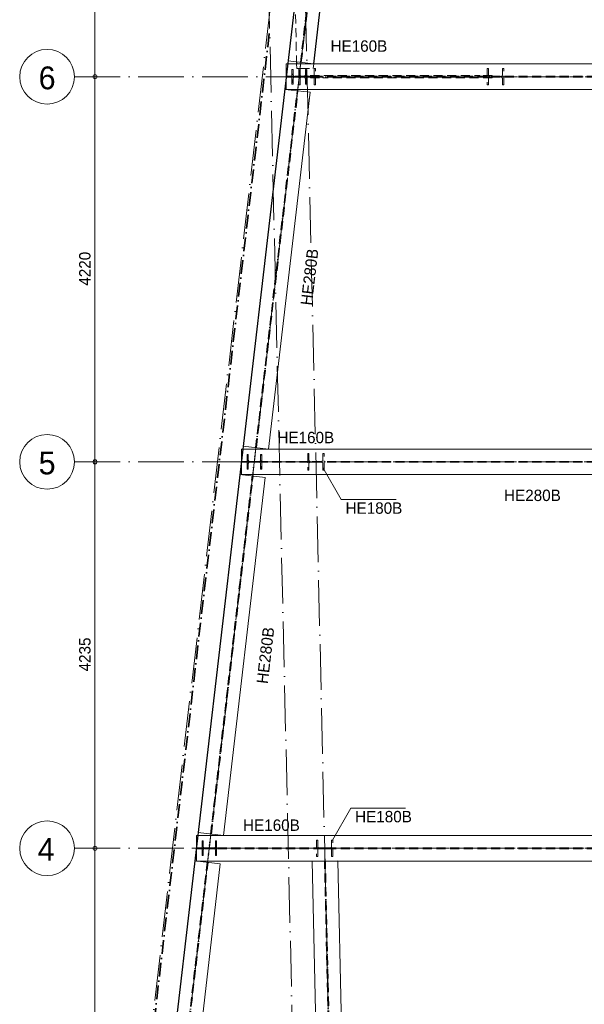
# Model space of a CAD drawing. Header units: millimetres. Extents: x 1146 to 81249, y 1106 to 40413.
# Tile 8 of 15: x 31605 to 37796, y 17635 to 28425. Entities that reach past the tile are written whole.
import ezdxf

# ---------------------------------------------------------------- set-up
doc = ezdxf.new("R2010")
doc.units = ezdxf.units.MM
for name, pattern in [('00_PBT_AFBR', [250, 150, -50, 0, -50]), ('00_PBT_HART', [240, 150, -30, 0, -30, 0, -30]), ('00_PBT_HID2', [150, 100, -50]), ('00_PBT_STRA', [1400, 500, -100, 0, -100, 500, -100, 0, -100])]:
    doc.linetypes.add(name, pattern=pattern)
for name, color, linetype, lineweight in [('A-____-____-DIMS', 211, 'Continuous', 13), ('A-____-____-DIMS-50', 211, 'Continuous', 13), ('A-DETL-____-OTLN', 90, 'Continuous', 13), ('A-FLOR-____-HDLN', 190, '00_PBT_HID2', 18), ('A-FLOR-____-OTLN', 192, 'Continuous', 25), ('S-BEAM-____-HDLN', 1, '00_PBT_HID2', 18), ('S-BEAM-____-IDEN', 2, 'Continuous', 18), ('S-BEAM-____-OTLN', 12, 'Continuous', 25), ('S-COLS-____-HDLN', 52, '00_PBT_HID2', 18), ('S-COLS-____-IDEN', 171, 'Continuous', 18), ('S-COLS-____-MCUT', 52, 'Continuous', 18), ('S-GRID-____-IDEN', 1, 'Continuous', 18), ('S-GRID-____-OTLN', 1, 'Continuous', 13)]:
    doc.layers.add(name, color=color, linetype=linetype, lineweight=lineweight)
doc.styles.add('PBT-Font', font='PBT-FONT.ttf', dxfattribs={"height": 250})
doc.styles.add('PBT-Font_1', font='PBT-FONT.ttf', dxfattribs={"height": 125})
doc.dimstyles.new('PBT_DIM_2_50mm_nk', dxfattribs={"dimscale": 304.8, "dimtxt": 125.344371, "dimasz": 0.147638, "dimexe": 0.246063, "dimexo": 0.0625, "dimgap": 0.032808, "dimtad": 1, "dimdec": 3, "dimrnd": 0.001, "dimdsep": 46, "dimtxsty": 'PBT-Font_1', "dimblk1": 'DOTBLANK', "dimblk2": 'DOTBLANK', "dimsah": 1, "dimcen": 0.09, "dimdle": 0.164042, "dimazin": 0, "dimtfac": 1, "dimtdec": 4, "dimtix": 1, "dimtmove": 0, "dimatfit": 3, "dimfxl": 0.246063, "dimfxlon": 1, "dimtvp": 1, "dimtolj": 1, "dimtzin": 0, "dimarcsym": 2})

# ---------------------------------------------------------------- blocks, each defined once
blk = doc.blocks.new('28_PBT_SF_stalen ligger_H-profiel_R24 - HE280B-1590946-01 bk ruwe vloer')
at = {"layer": 'S-BEAM-____-OTLN', "lineweight": 18}
for p, q in [((-2291, -140), (-2291, 140)), ((-2291, 140), (2274, 140)), ((2274, 140), (2274, -140))]:
    blk.add_line(p, q, dxfattribs=at)
at = {"layer": 'S-BEAM-____-OTLN', "linetype": '00_PBT_HID2', "lineweight": 13}
for p, q in [((2274, 5), (-2291, 5)), ((2274, -5), (-2291, -5))]:
    blk.add_line(p, q, dxfattribs=at)
at = {"layer": 'S-BEAM-____-OTLN', "linetype": '00_PBT_HART', "lineweight": 13}
for p, q in [((-2341, 0), (-2291, 0)), ((-2291, 0), (2274, 0)), ((2324, 0), (2274, 0))]:
    blk.add_line(p, q, dxfattribs=at)
blk = doc.blocks.new('21_PBT_SF_geveldrager_R24 - Geveldrager volgens leverancier terras-1652838-01 bk ruwe vloer')
at = {"layer": 'S-BEAM-____-OTLN', "linetype": '00_PBT_AFBR', "lineweight": 35}
blk.add_line((-8859, 261), (8832, 261), dxfattribs=at)
blk = doc.blocks.new('28_PBT_SF_stalen ligger_H-profiel_R24 - HE280B-1836553-01 bk ruwe vloer')
at = {"layer": 'S-BEAM-____-OTLN', "lineweight": 18}
for p, q in [((-2221, -140), (-2221, 140)), ((-2221, 140), (2216, 140)), ((2216, 140), (2216, -140)), ((2216, -140), (-2221, -140))]:
    blk.add_line(p, q, dxfattribs=at)
at = {"layer": 'S-BEAM-____-OTLN', "linetype": '00_PBT_HID2', "lineweight": 13}
for p, q in [((2216, 5), (-2221, 5)), ((2216, -5), (-2221, -5))]:
    blk.add_line(p, q, dxfattribs=at)
at = {"layer": 'S-BEAM-____-OTLN', "linetype": '00_PBT_HART', "lineweight": 13}
for p, q in [((-2271, 0), (-2221, 0)), ((-2221, 0), (2216, 0)), ((2266, 0), (2216, 0))]:
    blk.add_line(p, q, dxfattribs=at)
blk = doc.blocks.new('28_PBT_SF_stalen ligger_H-profiel_R24 - HE280B-1589499-01 bk ruwe vloer')
at = {"layer": 'S-BEAM-____-HDLN'}
for p, q in [((-9221, 5), (-9246, 5)), ((-9086, 5), (-9111, 5)), ((-9246, 0), (-9086, 0)), ((-9221, -5), (-9246, -5)), ((-9086, -5), (-9111, -5))]:
    blk.add_line(p, q, dxfattribs=at)
at = {"layer": 'S-BEAM-____-OTLN', "lineweight": 18}
for p, q in [((-9308, 0), (-9308, 140)), ((-9308, 140), (-2356, 140)), ((-9308, -140), (-9308, 0)), ((9308, -140), (-9308, -140))]:
    blk.add_line(p, q, dxfattribs=at)
at = {"layer": 'S-BEAM-____-OTLN', "linetype": '00_PBT_HID2', "lineweight": 13}
for p, q in [((-9246, 5), (-9308, 5)), ((-9111, 5), (-9221, 5)), ((-2526, 5), (-9086, 5)), ((-9246, -5), (-9308, -5)), ((-9111, -5), (-9221, -5)), ((-2526, -5), (-9086, -5))]:
    blk.add_line(p, q, dxfattribs=at)
at = {"layer": 'S-BEAM-____-OTLN', "linetype": '00_PBT_HART', "lineweight": 13}
for p, q in [((-9358, 0), (-9308, 0)), ((-9308, 0), (-9246, 0)), ((-9086, 0), (-2526, 0))]:
    blk.add_line(p, q, dxfattribs=at)
blk = doc.blocks.new('28_PBT_SF_stalen ligger_H-profiel_R24 - HE280B-1605273-01 bk ruwe vloer')
at = {"layer": 'S-BEAM-____-HDLN'}
for p, q in [((3127, 140), (3139, 140)), ((-3143, 5), (-3167, 5)), ((-3007, 5), (-3032, 5)), ((3084, 5), (3059, 5)), ((3219, 5), (3194, 5)), ((-3167, 0), (-3007, 0)), ((-3143, -5), (-3167, -5)), ((-3007, -5), (-3032, -5)), ((3059, 0), (3219, 0)), ((3084, -5), (3059, -5)), ((3219, -5), (3194, -5))]:
    blk.add_line(p, q, dxfattribs=at)
at = {"layer": 'S-BEAM-____-OTLN', "lineweight": 18}
for p, q in [((-3229, 0), (-3229, 140)), ((-3229, 140), (3127, 140)), ((3139, 140), (3229, 140)), ((-3229, -140), (-3229, 0)), ((3229, -140), (-3229, -140))]:
    blk.add_line(p, q, dxfattribs=at)
at = {"layer": 'S-BEAM-____-OTLN', "linetype": '00_PBT_HID2', "lineweight": 13}
for p, q in [((-3167, 5), (-3229, 5)), ((-3033, 5), (-3142, 5)), ((3059, 5), (-3007, 5)), ((3194, 5), (3084, 5)), ((3229, 5), (3219, 5)), ((-3167, -5), (-3229, -5)), ((-3033, -5), (-3142, -5)), ((3059, -5), (-3007, -5)), ((3194, -5), (3084, -5)), ((3229, -5), (3219, -5))]:
    blk.add_line(p, q, dxfattribs=at)
at = {"layer": 'S-BEAM-____-OTLN', "linetype": '00_PBT_HART', "lineweight": 13}
for p, q in [((-3279, 0), (-3229, 0)), ((-3229, 0), (-3167, 0)), ((-3007, 0), (3059, 0)), ((3219, 0), (3229, 0)), ((3279, 0), (3229, 0))]:
    blk.add_line(p, q, dxfattribs=at)
blk = doc.blocks.new('28_PBT_SF_stalen ligger_H-profiel_R24 - HE280B-1589714-01 bk ruwe vloer')
at = {"layer": 'S-BEAM-____-HDLN'}
for p, q in [((-8411, 5), (-8436, 5)), ((-8276, 5), (-8301, 5)), ((-8436, 0), (-8276, 0)), ((-8411, -5), (-8436, -5)), ((-8276, -5), (-8301, -5))]:
    blk.add_line(p, q, dxfattribs=at)
at = {"layer": 'S-BEAM-____-OTLN', "lineweight": 18}
for p, q in [((-8498, 0), (-8498, 140)), ((-8498, 140), (8498, 140)), ((-8498, -140), (-8498, 0)), ((-2622, -140), (-8498, -140))]:
    blk.add_line(p, q, dxfattribs=at)
at = {"layer": 'S-BEAM-____-OTLN', "linetype": '00_PBT_HID2', "lineweight": 13}
for p, q in [((-8436, 5), (-8498, 5)), ((-8301, 5), (-8411, 5)), ((-2702, 5), (-8276, 5)), ((-8436, -5), (-8498, -5)), ((-8301, -5), (-8411, -5)), ((-2702, -5), (-8276, -5))]:
    blk.add_line(p, q, dxfattribs=at)
at = {"layer": 'S-BEAM-____-OTLN', "linetype": '00_PBT_HART', "lineweight": 13}
for p, q in [((-8548, 0), (-8498, 0)), ((-8498, 0), (-8436, 0)), ((-8276, 0), (-2702, 0))]:
    blk.add_line(p, q, dxfattribs=at)
blk = doc.blocks.new('28_PBT_SF_stalen ligger_H-profiel_R24 - HE280B-1605275-01 bk ruwe vloer')
at = {"layer": 'S-BEAM-____-HDLN'}
for p, q in [((-2128, 0), (-2120, 0)), ((2128, 0), (2120, 0))]:
    blk.add_line(p, q, dxfattribs=at)
at = {"layer": 'S-BEAM-____-OTLN', "lineweight": 18}
for p, q in [((-1969, -140), (-1969, 140)), ((-1969, 140), (1967, 140)), ((1967, 140), (1967, -140))]:
    blk.add_line(p, q, dxfattribs=at)
at = {"layer": 'S-BEAM-____-OTLN', "linetype": '00_PBT_HID2', "lineweight": 13}
for p, q in [((1967, 5), (-1969, 5)), ((1967, -5), (-1969, -5))]:
    blk.add_line(p, q, dxfattribs=at)
at = {"layer": 'S-BEAM-____-OTLN', "linetype": '00_PBT_HART', "lineweight": 13}
for p, q in [((-2369, 0), (-2128, 0)), ((-2120, 0), (-1969, 0)), ((-1969, 0), (1967, 0)), ((2120, 0), (1967, 0)), ((2367, 0), (2128, 0))]:
    blk.add_line(p, q, dxfattribs=at)
blk = doc.blocks.new('28_PBT_SF_stalen ligger_H-profiel_R24 - HE280B-1590956-01 bk ruwe vloer')
at = {"layer": 'S-BEAM-____-HDLN'}
for p, q in [((-2136, 0), (-2128, 0)), ((2136, 0), (2128, 0))]:
    blk.add_line(p, q, dxfattribs=at)
at = {"layer": 'S-BEAM-____-OTLN', "lineweight": 18}
for p, q in [((-1976, -140), (-1976, 140)), ((-1976, 140), (1975, 140)), ((1975, 140), (1975, -140))]:
    blk.add_line(p, q, dxfattribs=at)
at = {"layer": 'S-BEAM-____-OTLN', "linetype": '00_PBT_HID2', "lineweight": 13}
for p, q in [((1975, 5), (-1976, 5)), ((1975, -5), (-1976, -5))]:
    blk.add_line(p, q, dxfattribs=at)
at = {"layer": 'S-BEAM-____-OTLN', "linetype": '00_PBT_HART', "lineweight": 13}
for p, q in [((-2376, 0), (-2136, 0)), ((-2128, 0), (-1976, 0)), ((-1976, 0), (1975, 0)), ((2128, 0), (1975, 0)), ((2375, 0), (2136, 0))]:
    blk.add_line(p, q, dxfattribs=at)
blk = doc.blocks.new('28_PBT_SF_stalen ligger_H-profiel_R24 - HE280B-1590961-01 bk ruwe vloer')
at = {"layer": 'S-BEAM-____-HDLN'}
for p, q in [((-2380, 0), (-2372, 0)), ((2390, 0), (2382, 0))]:
    blk.add_line(p, q, dxfattribs=at)
at = {"layer": 'S-BEAM-____-OTLN', "lineweight": 18}
for p, q in [((-2221, -140), (-2221, 140)), ((-2221, 140), (2219, 140)), ((2219, 140), (2219, -140))]:
    blk.add_line(p, q, dxfattribs=at)
at = {"layer": 'S-BEAM-____-OTLN', "linetype": '00_PBT_HID2', "lineweight": 13}
for p, q in [((2219, 5), (-2221, 5)), ((2219, -5), (-2221, -5))]:
    blk.add_line(p, q, dxfattribs=at)
at = {"layer": 'S-BEAM-____-OTLN', "linetype": '00_PBT_HART', "lineweight": 13}
for p, q in [((-2621, 0), (-2380, 0)), ((-2372, 0), (-2221, 0)), ((-2221, 0), (2219, 0)), ((2382, 0), (2219, 0)), ((2619, 0), (2390, 0))]:
    blk.add_line(p, q, dxfattribs=at)
blk = doc.blocks.new('28_PBT_SC_stalen kolom_H-profiel_R24 - HE160B-V23-01 bk ruwe vloer')
at = {"layer": 'S-COLS-____-HDLN', "linetype": 'Continuous', "lineweight": 13}
h = blk.add_hatch(dxfattribs=at)
h.set_pattern_fill('FP_23', color=256, style=0, pattern_type=2)
h.set_pattern_definition([(315, (-19345, 3279.43), (76.19995, 76.19995), []), (315, (-19345, 3214.66), (76.19995, 76.19995), []), (315, (-19345, 3210.85), (76.19995, 76.19995), []), (315, (-19345, 3207.04), (76.19995, 76.19995), []), (315, (-19345, 3203.23), (76.19995, 76.19995), []), (315, (-19345, 3199.42), (76.19995, 76.19995), []), (315, (-19345, 3195.61), (76.19995, 76.19995), []), (315, (-19345, 3191.8), (76.19995, 76.19995), [])])
h.paths.add_polyline_path([(-80, -67), (-80, -80), (80, -80), (80, -67), (19, -67), (8, -63), (4, -52), (4, 52), (8, 63), (19, 67), (80, 67), (80, 80), (-80, 80), (-80, 67), (-19, 67), (-8, 63), (-4, 52), (-4, -52), (-8, -63), (-19, -67), (-67, -67)])
at = {"layer": 'S-COLS-____-MCUT'}
for p, q in [((80, 80), (-80, 80)), ((-80, 80), (-80, 67)), ((-80, 67), (-19, 67)), ((-4, 52), (-4, -52)), ((4, -52), (4, 52)), ((19, 67), (80, 67)), ((80, 67), (80, 80)), ((-80, -67), (-80, -80)), ((-19, -67), (-80, -67)), ((-80, -80), (80, -80)), ((80, -67), (19, -67)), ((80, -80), (80, -67))]:
    blk.add_line(p, q, dxfattribs=at)
for centre, start, end in [((-19, 52), 0, 90), ((19, 52), 90, 180), ((-19, -52), 270, 0), ((19, -52), 180, 270)]:
    blk.add_arc(centre, 15, start, end, dxfattribs=at)
blk = doc.blocks.new('28_PBT_SC_stalen kolom_H-profiel_R24 - HE160B-V24-01 bk ruwe vloer')
at = {"layer": 'S-COLS-____-HDLN', "linetype": 'Continuous', "lineweight": 13}
h = blk.add_hatch(dxfattribs=at)
h.set_pattern_fill('FP_24', color=256, style=0, pattern_type=2)
h.set_pattern_definition([(315, (-23580, 3773.2), (76.19995, 76.19995), []), (315, (-23580, 3708.43), (76.19995, 76.19995), []), (315, (-23580, 3704.62), (76.19995, 76.19995), []), (315, (-23580, 3700.82), (76.19995, 76.19995), []), (315, (-23580, 3697), (76.19995, 76.19995), []), (315, (-23580, 3693.2), (76.19995, 76.19995), []), (315, (-23580, 3689.39), (76.19995, 76.19995), []), (315, (-23580, 3685.57), (76.19995, 76.19995), [])])
h.paths.add_polyline_path([(-80, 67), (-19, 67), (-8, 63), (-4, 52), (-4, -53), (-8, -63), (-19, -67), (-80, -67), (-80, -80), (80, -80), (80, -67), (19, -67), (8, -63), (4, -52), (4, 52), (8, 63), (19, 67), (80, 67), (80, 80), (-80, 80)])
at = {"layer": 'S-COLS-____-MCUT'}
for p, q in [((80, 80), (-80, 80)), ((-80, 80), (-80, 67)), ((-80, 67), (-19, 67)), ((-4, 52), (-4, -52)), ((4, -52), (4, 52)), ((19, 67), (80, 67)), ((80, 67), (80, 80)), ((-80, -67), (-80, -80)), ((-19, -67), (-80, -67)), ((-80, -80), (80, -80)), ((80, -67), (19, -67)), ((80, -80), (80, -67))]:
    blk.add_line(p, q, dxfattribs=at)
for centre, start, end in [((-19, 52), 0, 90), ((19, 52), 90, 180), ((-19, -52), 270, 0), ((19, -52), 180, 270)]:
    blk.add_arc(centre, 15, start, end, dxfattribs=at)
blk = doc.blocks.new('28_PBT_SC_stalen kolom_H-profiel_R24 - HE160B-V25-01 bk ruwe vloer')
at = {"layer": 'S-COLS-____-HDLN', "linetype": 'Continuous', "lineweight": 13}
h = blk.add_hatch(dxfattribs=at)
h.set_pattern_fill('FP_25', color=256, style=0, pattern_type=2)
h.set_pattern_definition([(315, (-27800, 4265.23), (76.19995, 76.19995), []), (315, (-27800, 4200.46), (76.19995, 76.19995), []), (315, (-27800, 4196.65), (76.19995, 76.19995), []), (315, (-27800, 4192.84), (76.19995, 76.19995), []), (315, (-27800, 4189.03), (76.19995, 76.19995), []), (315, (-27800, 4185.22), (76.19995, 76.19995), []), (315, (-27800, 4181.41), (76.19995, 76.19995), []), (315, (-27800, 4177.6), (76.19995, 76.19995), [])])
h.paths.add_polyline_path([(-80, 67), (-19, 67), (-8, 63), (-4, 52), (-4, -52), (-8, -63), (-19, -67), (-80, -67), (-80, -80), (80, -80), (80, -67), (19, -67), (8, -63), (4, -52), (4, 52), (8, 63), (19, 67), (80, 67), (80, 80), (-80, 80)])
at = {"layer": 'S-COLS-____-MCUT'}
for p, q in [((80, 80), (-80, 80)), ((-80, 80), (-80, 67)), ((-80, 67), (-19, 67)), ((-4, 52), (-4, -52)), ((4, -52), (4, 52)), ((19, 67), (80, 67)), ((80, 67), (80, 80)), ((-80, -67), (-80, -80)), ((-19, -67), (-80, -67)), ((-80, -80), (80, -80)), ((80, -67), (19, -67)), ((80, -80), (80, -67))]:
    blk.add_line(p, q, dxfattribs=at)
for centre, start, end in [((-19, 52), 0, 90), ((19, 52), 90, 180), ((-19, -52), 270, 0), ((19, -52), 180, 270)]:
    blk.add_arc(centre, 15, start, end, dxfattribs=at)
blk = doc.blocks.new('28_PBT_SC_stalen kolom_H-profiel_R24 - HE180B-V49-01 bk ruwe vloer')
at = {"layer": 'S-COLS-____-HDLN'}
for p, q in [((90, 90), (-90, 90)), ((-90, 90), (-90, 76)), ((-90, 76), (-19.25, 76)), ((-4.25, 61), (-4.25, -61)), ((4.25, -61), (4.25, 61)), ((19.25, 76), (90, 76)), ((90, 76), (90, 90)), ((-19.25, -76), (-90, -76)), ((-90, -76), (-90, -90)), ((-90, -90), (90, -90)), ((90, -76), (19.25, -76)), ((90, -90), (90, -76))]:
    blk.add_line(p, q, dxfattribs=at)
for centre, start, end in [((-19.25, 61), 20.390335, 90), ((-19.25, 61), 0, 19.397159), ((19.25, 61), 165, 180), ((19.25, 61), 160.602841, 165), ((19.25, 61), 150, 159.609665), ((19.25, 61), 90, 150), ((-19.25, -61), 270, 339.609665), ((-19.25, -61), 340.602841, 0), ((19.25, -61), 180, 195), ((19.25, -61), 195, 199.397159), ((19.25, -61), 200.390335, 210), ((19.25, -61), 210, 270)]:
    blk.add_arc(centre, 15, start, end, dxfattribs=at)
blk = doc.blocks.new('28_PBT_SC_stalen kolom_H-profiel_R24 - HE180B-V52-01 bk ruwe vloer')
at = {"layer": 'S-COLS-____-HDLN'}
for p, q in [((-22, 90), (-90, 90)), ((-90, 90), (-90, 76)), ((-90, 76), (-19, 76)), ((90, 90), (-21, 90)), ((-4, 61), (-4, 34)), ((-4, 34), (-4, -61)), ((4, 34), (4, 61)), ((4, -61), (4, 34)), ((19, 76), (90, 76)), ((90, 76), (90, 90)), ((-19, -76), (-90, -76)), ((-90, -76), (-90, -90)), ((-90, -90), (90, -90)), ((90, -76), (19, -76)), ((90, -90), (90, -76))]:
    blk.add_line(p, q, dxfattribs=at)
for centre, start, end in [((-19, 61), 20.3903, 90), ((-19, 61), 0, 19.3972), ((19, 61), 165, 180), ((19, 61), 150, 159.6097), ((19, 61), 160.6028, 165), ((19, 61), 90, 150), ((-19, -61), 270, 339.6097), ((-19, -61), 340.6028, 0), ((19, -61), 180, 195), ((19, -61), 195, 199.3972), ((19, -61), 200.3903, 210), ((19, -61), 210, 270)]:
    blk.add_arc(centre, 15, start, end, dxfattribs=at)
blk = doc.blocks.new('28_PBT_SF_stalen ligger_strip_R24 - windverband 12x150-1834332-01 bk ruwe vloer')
at = {"layer": 'S-BEAM-____-HDLN'}
for p, q in [((4387, 27800), (4387, 27788)), ((4387, 27788), (4523, 27788)), ((4523, 27788), (4523, 27800)), ((6382, 27788), (4523, 27788)), ((6382, 27800), (6382, 27788))]:
    blk.add_line(p, q, dxfattribs=at)
blk = doc.blocks.new('28_PBT_SF_stalen ligger_strip_R24 - windverband 12x150-1834476-01 bk ruwe vloer')
at = {"layer": 'S-BEAM-____-HDLN'}
for p, q in [((4386, 27800), (4386, 27812)), ((4386, 27812), (6246, 27812)), ((6382, 27812), (6246, 27812)), ((6246, 27812), (6246, 27800)), ((6382, 27800), (6382, 27812))]:
    blk.add_line(p, q, dxfattribs=at)
blk = doc.blocks.new('Grid - Stramienbol-963102-01 bk ruwe vloer')
at = {"layer": 'S-GRID-____-IDEN'}
blk.add_circle((0, 0), 6, dxfattribs=at)
blk = doc.blocks.new('DIMBLOCK2-01 bk ruwe vloer')
at = {"layer": 'A-____-____-DIMS-50'}
for p, q in [((32430, 33775), (32355, 33775)), ((32430, 33825), (32430, 27800)), ((32430, 33775), (32505, 33775)), ((32430, 27800), (32355, 27800)), ((32430, 27800), (32505, 27800))]:
    blk.add_line(p, q, dxfattribs=at)
for centre in [(32430, 33775), (32430, 27800)]:
    blk.add_circle(centre, 22.5, dxfattribs=at)
at = {"layer": 'A-____-____-DIMS-50', "color": 0, "insert": (32257, 30616), "char_height": 125, "width": 411.51, "attachment_point": 1, "rotation": 90, "line_spacing_factor": 1.135194, "style": 'PBT-Font_1'}
blk.add_mtext('5975', dxfattribs=at)
blk = doc.blocks.new('_DotBlank')
at = {"color": 0, "linetype": 'ByBlock', "lineweight": -2}
blk.add_line((-0.5, 0), (-1, 0), dxfattribs=at)
blk.add_circle((0, 0), 0.5, dxfattribs=at)
blk = doc.blocks.new('DIMBLOCK3-01 bk ruwe vloer')
at = {"layer": 'A-____-____-DIMS-50'}
for p, q in [((32430, 27800), (32355, 27800)), ((32430, 27800), (32430, 23580)), ((32430, 27800), (32505, 27800)), ((32430, 23580), (32355, 23580)), ((32430, 23580), (32505, 23580))]:
    blk.add_line(p, q, dxfattribs=at)
for centre in [(32430, 27800), (32430, 23580)]:
    blk.add_circle(centre, 22.5, dxfattribs=at)
at = {"layer": 'A-____-____-DIMS-50', "color": 0, "insert": (32257, 25510), "char_height": 125, "width": 431.37, "attachment_point": 1, "rotation": 90, "line_spacing_factor": 1.135194, "style": 'PBT-Font_1'}
blk.add_mtext('4220', dxfattribs=at)
blk = doc.blocks.new('DIMBLOCK4-01 bk ruwe vloer')
at = {"layer": 'A-____-____-DIMS-50'}
for p, q in [((32430, 23580), (32355, 23580)), ((32430, 23580), (32430, 19345)), ((32430, 23580), (32505, 23580)), ((32430, 19345), (32355, 19345)), ((32430, 19345), (32505, 19345))]:
    blk.add_line(p, q, dxfattribs=at)
for centre in [(32430, 23580), (32430, 19345)]:
    blk.add_circle(centre, 22.5, dxfattribs=at)
at = {"layer": 'A-____-____-DIMS-50', "color": 0, "insert": (32257, 21283), "char_height": 125, "width": 431.37, "attachment_point": 1, "rotation": 90, "line_spacing_factor": 1.135194, "style": 'PBT-Font_1'}
blk.add_mtext('4235', dxfattribs=at)
blk = doc.blocks.new('DIMBLOCK5-01 bk ruwe vloer')
at = {"layer": 'A-____-____-DIMS-50'}
for p, q in [((32430, 19345), (32355, 19345)), ((32430, 19345), (32430, 14615)), ((32430, 19345), (32505, 19345)), ((32430, 14615), (32355, 14615)), ((32430, 14615), (32505, 14615))]:
    blk.add_line(p, q, dxfattribs=at)
for centre in [(32430, 19345), (32430, 14615)]:
    blk.add_circle(centre, 22.5, dxfattribs=at)
at = {"layer": 'A-____-____-DIMS-50', "color": 0, "insert": (32257, 16800), "char_height": 125, "width": 431.37, "attachment_point": 1, "rotation": 90, "line_spacing_factor": 1.135194, "style": 'PBT-Font_1'}
blk.add_mtext('4730', dxfattribs=at)
blk = doc.blocks.new('00_PBT_TG_kolomlabel_description 2_5 - PBT_kolommerk_2_onder-1245950-01 bk ruwe vloer')
at = {"layer": 'S-COLS-____-IDEN'}
for p, q in [((0, 0), (4.04, -7)), ((4.04, -7), (16.04, -7))]:
    blk.add_line(p, q, dxfattribs=at)
blk = doc.blocks.new('00_PBT_TG_kolomlabel_description 2_5 - PBT_kolommerk_1_onder-1245948-01 bk ruwe vloer')
at = {"layer": 'S-COLS-____-IDEN'}
for p, q in [((0, 0), (4.04, 7)), ((4.04, 7), (16.04, 7))]:
    blk.add_line(p, q, dxfattribs=at)

msp = doc.modelspace()

# ---------------------------------------------------------------- linework, layer by layer
at = {"layer": 'A-DETL-____-OTLN', "linetype": '00_PBT_STRA', "lineweight": 18}
msp.add_line((34223.143, 33727.1673), (34723.1835, 11725.8965), dxfattribs=at)
at = {"layer": 'A-DETL-____-OTLN', "linetype": '00_PBT_STRA'}
msp.add_line((34765.6717, 32082.6939), (32263.2685, 10620.3334), dxfattribs=at)
at = {"layer": 'A-FLOR-____-HDLN'}
for p, q in [((34625.9872, 28633.4003), (34641.2534, 27961.7051)), ((34641.7478, 27939.9504), (34642.8831, 27890)), ((34642.8831, 27890), (34667.1145, 27890)), ((34681.2137, 27890), (34823.1316, 27890)), ((34823.1316, 27890), (34828.9317, 27939.9507))]:
    msp.add_line(p, q, dxfattribs=at)
at = {"layer": 'A-FLOR-____-OTLN'}
for p, q in [((35077.5423, 32506.6805), (32535.9798, 10708.4633)), ((34828.9374, 27940), (35290.5857, 31915.7174)), ((34641.2545, 27961.6555), (34641.7467, 27940))]:
    msp.add_line(p, q, dxfattribs=at)
at = {"layer": 'S-GRID-____-OTLN', "linetype": '00_PBT_STRA', "lineweight": 18}
for p, q in [((36067.7175, 39782.2951), (32227.4283, 6844.9239)), ((34485.1249, 39779.4873), (35226.1614, 7147.2862)), ((32205.164, 27800), (54355.164, 27800)), ((32205.164, 23580), (54355.164, 23580)), ((32205.164, 19345), (52504.4147, 19345))]:
    msp.add_line(p, q, dxfattribs=at)

# ---------------------------------------------------------------- block references
at = {"layer": 'S-BEAM-____-HDLN', "rotation": 263.34962786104}
for name, p in [('28_PBT_SF_stalen ligger_H-profiel_R24 - HE280B-1605275-01 bk ruwe vloer', (34423.7, 25690)), ('28_PBT_SF_stalen ligger_H-profiel_R24 - HE280B-1590956-01 bk ruwe vloer', (33930.7948, 21462.5)), ('28_PBT_SF_stalen ligger_H-profiel_R24 - HE280B-1590961-01 bk ruwe vloer', (33408.7408, 16985))]:
    msp.add_blockref(name, p, dxfattribs=at)
at = {"layer": 'S-BEAM-____-HDLN'}
for name, p in [('28_PBT_SF_stalen ligger_H-profiel_R24 - HE280B-1589714-01 bk ruwe vloer', (43027.0032, 27800)), ('28_PBT_SF_stalen ligger_strip_R24 - windverband 12x150-1834476-01 bk ruwe vloer', (30405.4274, 0)), ('28_PBT_SF_stalen ligger_strip_R24 - windverband 12x150-1834332-01 bk ruwe vloer', (30405.4274, 0)), ('28_PBT_SF_stalen ligger_H-profiel_R24 - HE280B-1605273-01 bk ruwe vloer', (37266.0818, 23580)), ('28_PBT_SF_stalen ligger_H-profiel_R24 - HE280B-1589499-01 bk ruwe vloer', (42851.1857, 19345))]:
    msp.add_blockref(name, p, dxfattribs=at)
at = {"layer": 'S-BEAM-____-OTLN', "linetype": '00_PBT_HART', "lineweight": 13}
for name, p, rotation in [('28_PBT_SF_stalen ligger_H-profiel_R24 - HE280B-1590946-01 bk ruwe vloer', (34951.3195, 30215.2335), 263.34962786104), ('28_PBT_SF_stalen ligger_H-profiel_R24 - HE280B-1836553-01 bk ruwe vloer', (35002.7593, 16985), 271.3008919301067)]:
    msp.add_blockref(name, p, dxfattribs=dict(at, rotation=rotation))
at = {"layer": 'S-BEAM-____-OTLN', "linetype": '00_PBT_AFBR', "lineweight": 35, "rotation": 83.34962786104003}
msp.add_blockref('21_PBT_SF_geveldrager_R24 - Geveldrager volgens leverancier terras-1652838-01 bk ruwe vloer', (33582.0951, 19505.1343), dxfattribs=at)
at = {"layer": 'S-COLS-____-HDLN'}
for name, p, rotation in [('28_PBT_SC_stalen kolom_H-profiel_R24 - HE160B-V25-01 bk ruwe vloer', (34670.6577, 27800), 89.9999999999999), ('28_PBT_SC_stalen kolom_H-profiel_R24 - HE180B-V52-01 bk ruwe vloer', (34757.1641, 27800), 89.99999999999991), ('28_PBT_SC_stalen kolom_H-profiel_R24 - HE180B-V49-01 bk ruwe vloer', (36822.4274, 27800), 89.99999999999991), ('28_PBT_SC_stalen kolom_H-profiel_R24 - HE160B-V24-01 bk ruwe vloer', (34178.6324, 23580), 89.9999999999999), ('28_PBT_SC_stalen kolom_H-profiel_R24 - HE180B-V49-01 bk ruwe vloer', (34852.995, 23580), 89.99999999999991), ('28_PBT_SC_stalen kolom_H-profiel_R24 - HE160B-V23-01 bk ruwe vloer', (33684.8581, 19345), 89.9999999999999), ('28_PBT_SC_stalen kolom_H-profiel_R24 - HE180B-V49-01 bk ruwe vloer', (34949.1666, 19345), 89.99999999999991)]:
    msp.add_blockref(name, p, dxfattribs=dict(at, rotation=rotation))
at = {"layer": 'S-COLS-____-IDEN', "xscale": 49.99999999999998, "yscale": 49.99999999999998, "zscale": 49.99999999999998}
for name, p in [('00_PBT_TG_kolomlabel_description 2_5 - PBT_kolommerk_2_onder-1245950-01 bk ruwe vloer', (34929.8554, 23516.6269)), ('00_PBT_TG_kolomlabel_description 2_5 - PBT_kolommerk_1_onder-1245948-01 bk ruwe vloer', (35034.7496, 19435.1595))]:
    msp.add_blockref(name, p, dxfattribs=at)
at = {"layer": 'S-GRID-____-IDEN', "xscale": 49.99999999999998, "yscale": 49.99999999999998, "zscale": 49.99999999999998, "rotation": 269.9999999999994}
for p in [(31905.164, 27800), (31905.164, 23580), (31905.164, 19345)]:
    msp.add_blockref('Grid - Stramienbol-963102-01 bk ruwe vloer', p, dxfattribs=at)

# ---------------------------------------------------------------- texts
at = {"layer": 'S-BEAM-____-IDEN', "lineweight": 13, "char_height": 125, "width": 681.434375, "attachment_point": 1, "rotation": 83.34962786, "style": 'PBT-Font_1'}
for insert in [(34684.9702, 25303.9773), (34201.4421, 21156.902)]:
    msp.add_mtext('HE280B', dxfattribs=dict(at, insert=insert))
at = {"layer": 'S-BEAM-____-IDEN', "lineweight": 13, "insert": (36916.2506, 23275.3043), "char_height": 125, "width": 681.434375, "attachment_point": 1, "style": 'PBT-Font_1'}
msp.add_mtext('HE280B', dxfattribs=at)
at = {"layer": 'S-COLS-____-IDEN', "lineweight": 13, "char_height": 125, "width": 649.366875, "attachment_point": 1, "style": 'PBT-Font_1'}
for s, insert in [('HE160B', (35013.4075, 28199.1231)), ('HE160B', (34431.2568, 23909.1264)), ('HE180B', (35178.2303, 23135.5759)), ('HE180B', (35283.1244, 19754.3842)), ('HE160B', (34054.533, 19660.8714))]:
    msp.add_mtext(s, dxfattribs=dict(at, insert=insert))
at = {"layer": 'S-GRID-____-IDEN', "lineweight": 35, "char_height": 250, "attachment_point": 1, "style": 'PBT-Font'}
for s, insert, width in [('6', (31812.8743, 27912.8371), 216.455625), ('5', (31812.8743, 23692.8371), 216.455625), ('4', (31802.8743, 19457.8371), 240.50625)]:
    msp.add_mtext(s, dxfattribs=dict(at, insert=insert, width=width))

# ---------------------------------------------------------------- dimensions: what is measured, and where the dimension line sits
at = {"layer": 'A-____-____-DIMS'}
for base, p1, p2, override, picture, middle in [((32430.0846, 27800), (32505.0846, 33775), (32505.0846, 27800), {"dimpost": '<>', "dimfxl": 5975}, 'DIMBLOCK2-01 bk ruwe vloer', (32357.5846, 30787.5)), ((32430.0846, 23580), (32505.0846, 27800), (32505.0846, 23580), {"dimpost": '<>', "dimfxl": 4220}, 'DIMBLOCK3-01 bk ruwe vloer', (32357.5846, 25690)), ((32430.0846, 19345), (32505.0846, 23580), (32505.0846, 19345), {"dimpost": '<>', "dimfxl": 4235}, 'DIMBLOCK4-01 bk ruwe vloer', (32357.5846, 21462.5)), ((32430.0846, 14615), (32505.0846, 19345), (32505.0846, 14615), {"dimpost": '<>', "dimfxl": 4730}, 'DIMBLOCK5-01 bk ruwe vloer', (32357.5846, 16980))]:
    dim = msp.add_linear_dim(base=base, p1=p1, p2=p2, angle=90, dimstyle='PBT_DIM_2_50mm_nk', override=override, dxfattribs=at)
    dim.commit()
    dim.dimension.update_dxf_attribs({"geometry": picture, "text_midpoint": middle})

doc.saveas('drawing.dxf')
